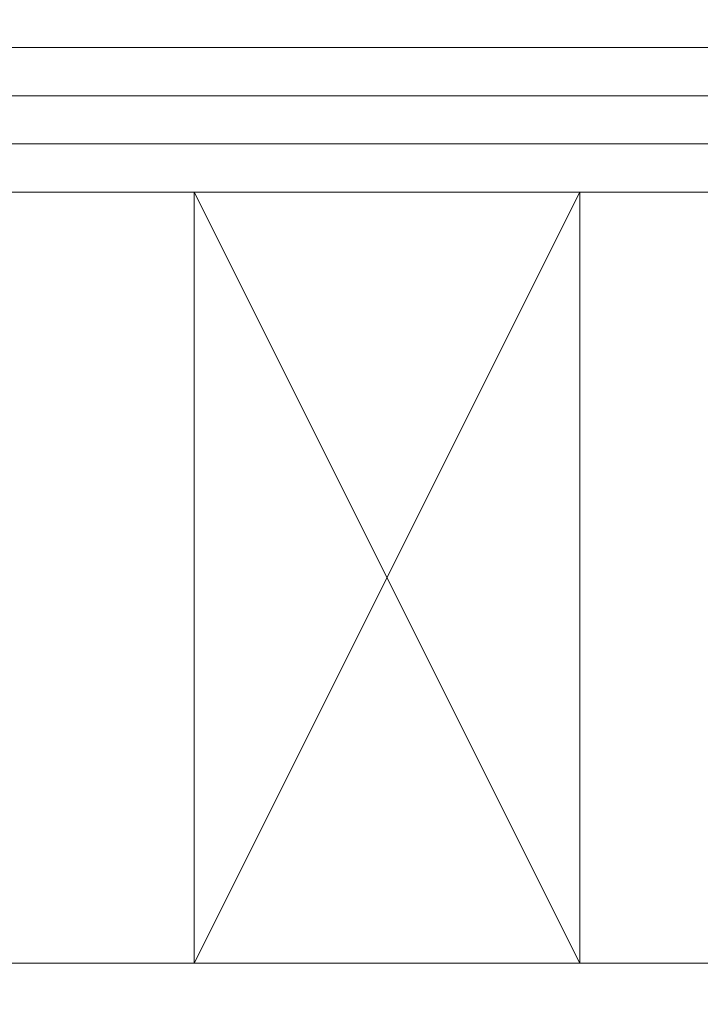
# Model space of a CAD drawing. Extents: x 1911006 to 2186114, y 709265 to 747216.
# Tile 149 of 256: x 1922585 to 1922599, y 735158 to 735178. Entities that reach past the tile are written whole.
import ezdxf

# ---------------------------------------------------------------- set-up
doc = ezdxf.new("R2010")
doc.units = 0
doc.header["$LTSCALE"] = 500
doc.header["$MEASUREMENT"] = 0
for name, color, linetype, lineweight in [('_MB_inne_0.15', 251, 'CONTINUOUS', 15), ('_MB_kreskowanie_szklo_0.09', 157, 'CONTINUOUS', 9), ('_MB_szklo_0.15', 142, 'CONTINUOUS', 15)]:
    doc.layers.add(name, color=color, linetype=linetype, lineweight=lineweight)

msp = doc.modelspace()

# ---------------------------------------------------------------- linework, layer by layer
at = {"layer": '_MB_inne_0.15', "color": 7}
msp.add_lwpolyline([(1922588.454, 735174.727), (1922588.454, 735158.727), (1922582.454, 735158.727), (1922582.454, 735174.727)], close=True, dxfattribs=at)
msp.add_lwpolyline([(1922596.454, 735158.727), (1922596.454, 735174.727), (1922588.454, 735174.727), (1922588.454, 735158.727), (1922596.454, 735158.727), (1922588.454, 735174.727), (1922588.454, 735158.727), (1922596.454, 735174.727)], dxfattribs=at)
at = {"layer": '_MB_kreskowanie_szklo_0.09', "color": 7}
for points in [[(1922582.454, 735177.727), (1923320.454, 735177.727)], [(1922582.454, 735176.727), (1923320.454, 735176.727)], [(1922582.454, 735175.727), (1923320.454, 735175.727)]]:
    msp.add_lwpolyline(points, dxfattribs=at)
at = {"layer": '_MB_szklo_0.15', "color": 7}
for points in [[(1923320.454, 735174.727), (1922582.454, 735174.727), (1922582.454, 735178.727), (1923320.454, 735178.727)], [(1923320.454, 735152.727), (1922582.454, 735152.727), (1922582.454, 735158.727), (1923320.454, 735158.727)]]:
    msp.add_lwpolyline(points, dxfattribs=at)

doc.saveas('drawing.dxf')
